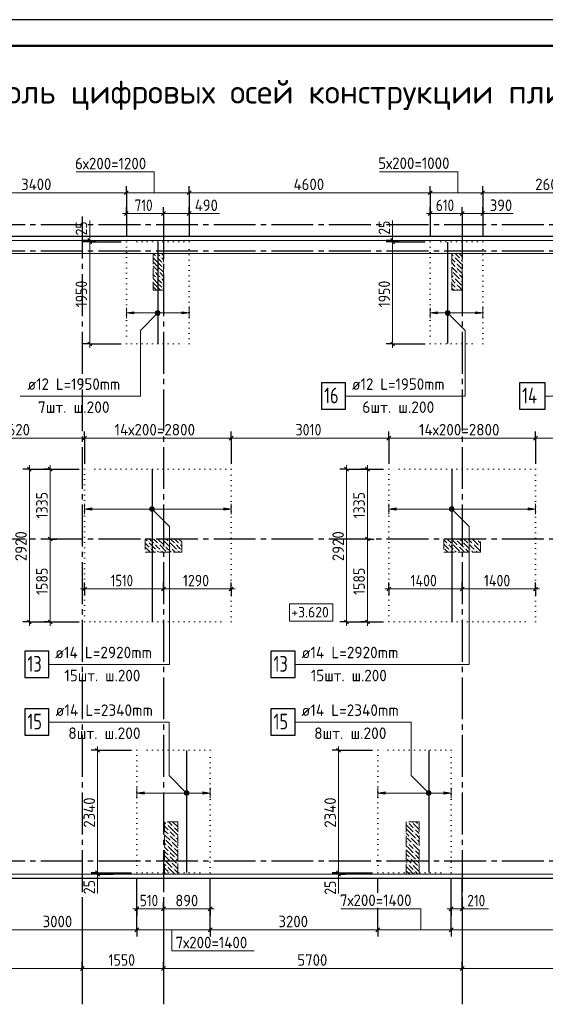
# Model space of a CAD drawing. Header units: millimetres. Extents: x 0 to 42000, y 0 to 29700.
# Tile 5 of 7: x 19055 to 29085, y 10896 to 29700. Entities that reach past the tile are written whole.
import ezdxf

# ---------------------------------------------------------------- set-up
doc = ezdxf.new("R2010")
doc.units = ezdxf.units.MM
for name, pattern in [('______2', [270, 200, -70]), ('______5', [1100, 800, -100, 100, -100]), ('______9', [100, 0, -100])]:
    doc.linetypes.add(name, pattern=pattern)
for name, color, linetype, lineweight in [('Standard', 7, 'Continuous', 25), ('ДОП Верх по У', 7, 'Continuous', 18), ('ЖБ Перекрытие верхний уровень_1', 7, 'Continuous', 18), ('Общий01', 7, 'Continuous', 13), ('Позиционная метка номер позиции', 7, 'Continuous', 13), ('Размерная линия_ общее', 7, 'Continuous', 13), ('Текст_ общее', 7, 'Continuous', 25)]:
    doc.layers.add(name, color=color, linetype=linetype, lineweight=lineweight)
doc.layers.add('ЖБ Пилон', color=7, linetype='______2', lineweight=13, true_color=0xa0a0a0)
doc.layers.add('Оси', color=7, linetype='______5', lineweight=13, true_color=0x656565)
doc.styles.add('ISOCPEUR', font='txt')

msp = doc.modelspace()

# ---------------------------------------------------------------- hatches: boundary and pattern name
at = {"layer": 'ДОП Верх по У', "linetype": 'Continuous', "lineweight": 13, "transparency": 33554687}
for points in [[(21230, 24080), (21090, 24100), (21230, 24120)], [(27030, 24080), (26890, 24100), (27030, 24120)], [(20430, 20335), (20290, 20355), (20430, 20375)], [(26240, 20335), (26100, 20355), (26240, 20375)], [(21430, 14911), (21290, 14931), (21430, 14951)], [(26030, 14911), (25890, 14931), (26030, 14951)]]:
    msp.add_hatch(color=7, dxfattribs=at).paths.add_polyline_path(points, flags=16)
for points in [[(22150, 24080), (22290, 24100), (22150, 24120)], [(27750, 24080), (27890, 24100), (27750, 24120)], [(22950, 20335), (23090, 20355), (22950, 20375)], [(28760, 20335), (28900, 20355), (28760, 20375)], [(22550, 14911), (22690, 14931), (22550, 14951)], [(27150, 14911), (27290, 14931), (27150, 14951)]]:
    msp.add_hatch(color=7, dxfattribs=at).paths.add_polyline_path(points)
at = {"layer": 'ЖБ Пилон', "linetype": 'Continuous', "lineweight": 18, "transparency": 33554687}
for points in [[(21660, 25169), (21666, 25175), (21673, 25169), (21666, 25162)], [(21740, 25169), (21746, 25175), (21753, 25169), (21746, 25162)], [(21780, 25049), (21786, 25055), (21793, 25049), (21786, 25042)], [(27340, 25169), (27346, 25175), (27353, 25169), (27346, 25162)], [(27380, 25049), (27386, 25055), (27393, 25049), (27386, 25042)], [(27460, 25129), (27466, 25135), (27473, 25129), (27466, 25122)], [(21620, 24889), (21626, 24895), (21633, 24889), (21626, 24882)], [(21700, 24889), (21706, 24895), (21713, 24889), (21706, 24882)], [(21780, 24969), (21786, 24975), (21793, 24969), (21786, 24962)], [(27300, 24889), (27306, 24895), (27313, 24889), (27306, 24882)], [(27380, 24969), (27386, 24975), (27393, 24969), (27386, 24962)], [(27420, 24849), (27426, 24855), (27433, 24849), (27426, 24842)], [(21660, 24769), (21666, 24775), (21673, 24769), (21666, 24762)], [(21740, 24769), (21746, 24775), (21753, 24769), (21746, 24762)], [(21780, 24649), (21786, 24655), (21793, 24649), (21786, 24642)], [(27340, 24769), (27346, 24775), (27353, 24769), (27346, 24762)], [(27380, 24649), (27386, 24655), (27393, 24649), (27386, 24642)], [(27460, 24729), (27466, 24735), (27473, 24729), (27466, 24722)], [(21780, 24569), (21786, 24575), (21793, 24569), (21786, 24562)], [(27380, 24569), (27386, 24575), (27393, 24569), (27386, 24562)], [(21780, 19769), (21786, 19775), (21793, 19769), (21786, 19762)], [(27380, 19769), (27386, 19775), (27393, 19769), (27386, 19762)], [(27780, 19769), (27786, 19775), (27793, 19769), (27786, 19762)], [(21500, 19729), (21506, 19735), (21513, 19729), (21506, 19722)], [(21540, 19609), (21546, 19615), (21553, 19609), (21546, 19602)], [(21620, 19689), (21626, 19695), (21633, 19689), (21626, 19682)], [(21660, 19569), (21666, 19575), (21673, 19569), (21666, 19562)], [(21700, 19689), (21706, 19695), (21713, 19689), (21706, 19682)], [(21740, 19569), (21746, 19575), (21753, 19569), (21746, 19562)], [(21820, 19649), (21826, 19655), (21833, 19649), (21826, 19642)], [(21900, 19729), (21906, 19735), (21913, 19729), (21906, 19722)], [(21940, 19609), (21946, 19615), (21953, 19609), (21946, 19602)], [(22020, 19689), (22026, 19695), (22033, 19689), (22026, 19682)], [(22060, 19569), (22066, 19575), (22073, 19569), (22066, 19562)], [(22100, 19689), (22106, 19695), (22113, 19689), (22106, 19682)], [(22140, 19569), (22146, 19575), (22150, 19572), (22150, 19566), (22146, 19562)], [(27150, 19612), (27153, 19609), (27150, 19606)], [(27220, 19689), (27226, 19695), (27233, 19689), (27226, 19682)], [(27260, 19569), (27266, 19575), (27273, 19569), (27266, 19562)], [(27300, 19689), (27306, 19695), (27313, 19689), (27306, 19682)], [(27340, 19569), (27346, 19575), (27353, 19569), (27346, 19562)], [(27420, 19649), (27426, 19655), (27433, 19649), (27426, 19642)], [(27500, 19729), (27506, 19735), (27513, 19729), (27506, 19722)], [(27540, 19609), (27546, 19615), (27553, 19609), (27546, 19602)], [(27620, 19689), (27626, 19695), (27633, 19689), (27626, 19682)], [(27660, 19569), (27666, 19575), (27673, 19569), (27666, 19562)], [(27700, 19689), (27706, 19695), (27713, 19689), (27706, 19682)], [(27740, 19569), (27746, 19575), (27753, 19569), (27746, 19562)], [(27820, 19649), (27826, 19655), (27833, 19649), (27826, 19642)], [(21463, 19532), (21466, 19535), (21470, 19532)], [(21863, 19532), (21866, 19535), (21870, 19532)], [(27463, 19532), (27466, 19535), (27470, 19532)], [(21860, 14329), (21866, 14335), (21873, 14329), (21866, 14322)], [(21980, 14289), (21986, 14295), (21993, 14289), (21986, 14282)], [(22060, 14369), (22066, 14375), (22070, 14372), (22070, 14366), (22066, 14362)], [(26460, 14369), (26466, 14375), (26473, 14369), (26466, 14362)], [(26540, 14369), (26546, 14375), (26553, 14369), (26546, 14362)], [(26660, 14329), (26666, 14335), (26673, 14329), (26666, 14322)], [(21900, 14209), (21906, 14215), (21913, 14209), (21906, 14202)], [(21900, 14129), (21906, 14135), (21913, 14129), (21906, 14122)], [(26580, 14249), (26586, 14255), (26593, 14249), (26586, 14242)], [(26580, 14169), (26586, 14175), (26593, 14169), (26586, 14162)], [(21820, 14049), (21826, 14055), (21833, 14049), (21826, 14042)], [(21860, 13929), (21866, 13935), (21873, 13929), (21866, 13922)], [(21940, 14009), (21946, 14015), (21953, 14009), (21946, 14002)], [(22020, 14089), (22026, 14095), (22033, 14089), (22026, 14082)], [(22060, 13969), (22066, 13975), (22070, 13972), (22070, 13966), (22066, 13962)], [(26430, 14092), (26433, 14089), (26430, 14086)], [(26460, 13969), (26466, 13975), (26473, 13969), (26466, 13962)], [(26500, 14089), (26506, 14095), (26513, 14089), (26506, 14082)], [(26540, 13969), (26546, 13975), (26553, 13969), (26546, 13962)], [(26620, 14049), (26626, 14055), (26633, 14049), (26626, 14042)], [(26660, 13929), (26666, 13935), (26673, 13929), (26666, 13922)], [(21900, 13809), (21906, 13815), (21913, 13809), (21906, 13802)], [(21900, 13729), (21906, 13735), (21913, 13729), (21906, 13722)], [(21980, 13889), (21986, 13895), (21993, 13889), (21986, 13882)], [(26580, 13849), (26586, 13855), (26593, 13849), (26586, 13842)], [(26580, 13769), (26586, 13775), (26593, 13769), (26586, 13762)], [(21820, 13649), (21826, 13655), (21833, 13649), (21826, 13642)], [(21940, 13609), (21946, 13615), (21953, 13609), (21946, 13602)], [(22020, 13689), (22026, 13695), (22033, 13689), (22026, 13682)], [(22060, 13569), (22066, 13575), (22070, 13572), (22070, 13566), (22066, 13562)], [(26430, 13692), (26433, 13689), (26430, 13686)], [(26460, 13569), (26466, 13575), (26473, 13569), (26466, 13562)], [(26500, 13689), (26506, 13695), (26513, 13689), (26506, 13682)], [(26540, 13569), (26546, 13575), (26553, 13569), (26546, 13562)], [(26620, 13649), (26626, 13655), (26633, 13649), (26626, 13642)], [(21860, 13529), (21866, 13535), (21873, 13529), (21866, 13522)], [(21900, 13409), (21906, 13415), (21913, 13409), (21906, 13402)], [(21980, 13489), (21986, 13495), (21993, 13489), (21986, 13482)], [(26580, 13449), (26586, 13455), (26593, 13449), (26586, 13442)], [(26660, 13529), (26666, 13535), (26673, 13529), (26666, 13522)]]:
    msp.add_hatch(color=7, dxfattribs=at).paths.add_polyline_path(points, flags=16)
at = {"layer": 'Позиционная метка номер позиции', "linetype": 'Continuous', "lineweight": 13, "transparency": 33554687}
for points in [[(21722, 24068), (21658, 24131), (21647, 24111)], [(21722, 24068), (21647, 24111), (21701, 24056)], [(21701, 24056), (21647, 24111), (21647, 24088)], [(21701, 24056), (21647, 24088), (21678, 24056)], [(21678, 24056), (21647, 24088), (21658, 24068)], [(21733, 24088), (21678, 24143), (21658, 24131)], [(21733, 24088), (21658, 24131), (21722, 24068)], [(21733, 24111), (21701, 24143), (21678, 24143)], [(21733, 24111), (21678, 24143), (21733, 24088)], [(21701, 24143), (21733, 24111), (21722, 24131)], [(27177, 24111), (27208, 24143), (27188, 24131)], [(27208, 24143), (27177, 24111), (27177, 24088)], [(27208, 24143), (27177, 24088), (27231, 24143)], [(27231, 24143), (27177, 24088), (27188, 24068)], [(27231, 24143), (27188, 24068), (27252, 24131)], [(27252, 24131), (27188, 24068), (27208, 24056)], [(27252, 24131), (27208, 24056), (27263, 24111)], [(27263, 24111), (27208, 24056), (27231, 24056)], [(27263, 24111), (27231, 24056), (27263, 24088)], [(27263, 24088), (27231, 24056), (27252, 24068)], [(21537, 20366), (21568, 20398), (21548, 20387)], [(21568, 20398), (21537, 20366), (21537, 20343)], [(21568, 20398), (21537, 20343), (21591, 20398)], [(21591, 20398), (21537, 20343), (21548, 20323)], [(21591, 20398), (21548, 20323), (21612, 20387)], [(21612, 20387), (21548, 20323), (21568, 20312)], [(21612, 20387), (21568, 20312), (21623, 20366)], [(21623, 20366), (21568, 20312), (21591, 20312)], [(21623, 20366), (21591, 20312), (21623, 20343)], [(21623, 20343), (21591, 20312), (21612, 20323)], [(27257, 20366), (27288, 20398), (27268, 20387)], [(27288, 20398), (27257, 20366), (27257, 20343)], [(27288, 20398), (27257, 20343), (27311, 20398)], [(27311, 20398), (27257, 20343), (27268, 20323)], [(27311, 20398), (27268, 20323), (27332, 20387)], [(27332, 20387), (27268, 20323), (27288, 20312)], [(27332, 20387), (27288, 20312), (27343, 20366)], [(27343, 20366), (27288, 20312), (27311, 20312)], [(27343, 20366), (27311, 20312), (27343, 20343)], [(27343, 20343), (27311, 20312), (27332, 20323)], [(22208, 14899), (22251, 14974), (22197, 14919)], [(22197, 14919), (22251, 14974), (22228, 14974)], [(22197, 14919), (22228, 14974), (22197, 14942)], [(22197, 14942), (22228, 14974), (22208, 14963)], [(22208, 14899), (22272, 14963), (22251, 14974)], [(22228, 14888), (22272, 14963), (22208, 14899)], [(22228, 14888), (22283, 14942), (22272, 14963)], [(22251, 14888), (22283, 14942), (22228, 14888)], [(22251, 14888), (22283, 14919), (22283, 14942)], [(22283, 14919), (22251, 14888), (22272, 14899)], [(26828, 14899), (26871, 14974), (26817, 14919)], [(26817, 14919), (26871, 14974), (26848, 14974)], [(26817, 14919), (26848, 14974), (26817, 14942)], [(26817, 14942), (26848, 14974), (26828, 14963)], [(26828, 14899), (26892, 14963), (26871, 14974)], [(26848, 14888), (26892, 14963), (26828, 14899)], [(26848, 14888), (26903, 14942), (26892, 14963)], [(26871, 14888), (26903, 14942), (26848, 14888)], [(26871, 14888), (26903, 14919), (26903, 14942)], [(26903, 14919), (26871, 14888), (26892, 14899)]]:
    msp.add_hatch(color=7, dxfattribs=at).paths.add_polyline_path(points)

# ---------------------------------------------------------------- linework, layer by layer
at = {"layer": 'Standard', "color": 7, "linetype": '______9', "lineweight": 13, "transparency": 33554687}
for p, q in [((22290, 25457), (21090, 25457)), ((21090, 25457), (21090, 23507)), ((22290, 23507), (22290, 25457)), ((27890, 25457), (26890, 25457)), ((26890, 25457), (26890, 23507)), ((27890, 23507), (27890, 25457)), ((21090, 23507), (22290, 23507)), ((26890, 23507), (27890, 23507)), ((23090, 21117), (20290, 21117)), ((20290, 21117), (20290, 18197)), ((23090, 18197), (23090, 21117)), ((28900, 21117), (26100, 21117)), ((26100, 21117), (26100, 18197)), ((28900, 18197), (28900, 21117)), ((20290, 18197), (23090, 18197)), ((26100, 18197), (28900, 18197)), ((22690, 15747), (21290, 15747)), ((21290, 15747), (21290, 13407)), ((22690, 13407), (22690, 15747)), ((27290, 15747), (25890, 15747)), ((25890, 15747), (25890, 13407)), ((27290, 13407), (27290, 15747)), ((21290, 13407), (22690, 13407)), ((25890, 13407), (27290, 13407))]:
    msp.add_line(p, q, dxfattribs=at)
at = {"layer": 'Standard', "color": 7, "linetype": 'Continuous', "lineweight": 25, "transparency": 33554687}
msp.add_lwpolyline([(0, 0), (42000, 0), (42000, 29700), (0, 29700), (0, 0)], close=True, dxfattribs=at)
at = {"layer": 'Standard', "color": 7, "linetype": 'Continuous', "lineweight": 50, "transparency": 33554687}
msp.add_lwpolyline([(2000, 29200), (41500, 29200), (41500, 500), (2000, 500), (2000, 29200)], close=True, dxfattribs=at)
at = {"layer": 'Standard', "color": 7, "linetype": 'Continuous', "lineweight": 13, "transparency": 33554687}
msp.add_lwpolyline([(41500, 29200), (2000, 29200), (2000, 6000), (41500, 6000), (41500, 29200)], dxfattribs=at)
at = {"layer": 'Standard', "color": 2, "linetype": 'Continuous', "lineweight": 13, "transparency": 33554687}
for points in [[(4250, 13382), (41050, 13382), (41050, 25482), (4250, 25482), (4250, 13382)], [(4250, 13382), (41050, 13382), (41050, 25232), (4250, 25232), (4250, 13382)]]:
    msp.add_lwpolyline(points, dxfattribs=at)
at = {"layer": 'Standard', "color": 254, "linetype": 'Continuous', "lineweight": 25, "true_color": 0xc4c4ff, "transparency": 33554687}
msp.add_lwpolyline([(11783, 13307), (40996, 13307), (40996, 25557), (11783, 25557), (11783, 13307)], dxfattribs=at)
at = {"layer": 'ДОП Верх по У', "color": 7, "linetype": 'Continuous', "lineweight": 25, "transparency": 33554687}
for p, q in [((21690, 25451), (21690, 23513)), ((27220, 25451), (27220, 23513)), ((21580, 21110), (21580, 18204)), ((27300, 21110), (27300, 18204)), ((22240, 15740), (22240, 13414)), ((26860, 15740), (26860, 13414))]:
    msp.add_line(p, q, dxfattribs=at)
at = {"layer": 'ДОП Верх по У', "color": 7, "linetype": 'Continuous', "lineweight": 13, "transparency": 33554687}
for p, q in [((21090, 24100), (21090, 24200)), ((21090, 24100), (21230, 24120)), ((21230, 24080), (21090, 24100)), ((21090, 24100), (21090, 24000)), ((21090, 24100), (21090, 24100)), ((21230, 24120), (21230, 24080)), ((21230, 24100), (22150, 24100)), ((22290, 24100), (22150, 24120)), ((22150, 24120), (22150, 24080)), ((22150, 24080), (22290, 24100)), ((22290, 24100), (22290, 24200)), ((22290, 24100), (22290, 24000)), ((22290, 24100), (22290, 24100)), ((26890, 24100), (26890, 24200)), ((26890, 24100), (27030, 24120)), ((27030, 24080), (26890, 24100)), ((26890, 24100), (26890, 24000)), ((26890, 24100), (26890, 24100)), ((27030, 24120), (27030, 24080)), ((27030, 24100), (27750, 24100)), ((27890, 24100), (27750, 24120)), ((27750, 24120), (27750, 24080)), ((27750, 24080), (27890, 24100)), ((27890, 24100), (27890, 24200)), ((27890, 24100), (27890, 24000)), ((27890, 24100), (27890, 24100)), ((20290, 20355), (20290, 20455)), ((20290, 20355), (20430, 20375)), ((20430, 20335), (20290, 20355)), ((20290, 20355), (20290, 20255)), ((20290, 20355), (20290, 20355)), ((20430, 20375), (20430, 20335)), ((20430, 20355), (22950, 20355)), ((23090, 20355), (22950, 20375)), ((22950, 20375), (22950, 20335)), ((22950, 20335), (23090, 20355)), ((23090, 20355), (23090, 20455)), ((23090, 20355), (23090, 20255)), ((23090, 20355), (23090, 20355)), ((26100, 20355), (26100, 20455)), ((26100, 20355), (26240, 20375)), ((26240, 20335), (26100, 20355)), ((26100, 20355), (26100, 20255)), ((26100, 20355), (26100, 20355)), ((26240, 20375), (26240, 20335)), ((26240, 20355), (28760, 20355)), ((28900, 20355), (28760, 20375)), ((28760, 20375), (28760, 20335)), ((28760, 20335), (28900, 20355)), ((28900, 20355), (28900, 20455)), ((28900, 20355), (28900, 20255)), ((28900, 20355), (28900, 20355)), ((21290, 14931), (21290, 15031)), ((21290, 14931), (21430, 14951)), ((21430, 14911), (21290, 14931)), ((21290, 14931), (21290, 14831)), ((21290, 14931), (21290, 14931)), ((21430, 14951), (21430, 14911)), ((21430, 14931), (22550, 14931)), ((22690, 14931), (22550, 14951)), ((22550, 14951), (22550, 14911)), ((22550, 14911), (22690, 14931)), ((22690, 14931), (22690, 15031)), ((22690, 14931), (22690, 14831)), ((22690, 14931), (22690, 14931)), ((25890, 14931), (25890, 15031)), ((25890, 14931), (26030, 14951)), ((26030, 14911), (25890, 14931)), ((25890, 14931), (25890, 14831)), ((25890, 14931), (25890, 14931)), ((26030, 14951), (26030, 14911)), ((26030, 14931), (27150, 14931)), ((27290, 14931), (27150, 14951)), ((27150, 14951), (27150, 14911)), ((27150, 14911), (27290, 14931)), ((27290, 14931), (27290, 15031)), ((27290, 14931), (27290, 14831)), ((27290, 14931), (27290, 14931))]:
    msp.add_line(p, q, dxfattribs=at)
at = {"layer": 'ДОП Верх по У', "color": 7, "linetype": 'Continuous', "lineweight": 25, "transparency": 33554687}
for points in [[(24815, 22263), (25275, 22263), (25275, 22763), (24815, 22763), (24815, 22263)], [(28592, 22263), (29082, 22263), (29082, 22763), (28592, 22763), (28592, 22263)], [(19153, 17138), (19613, 17138), (19613, 17638), (19153, 17638), (19153, 17138)], [(23850, 17138), (24310, 17138), (24310, 17638), (23850, 17638), (23850, 17138)], [(19153, 16036), (19613, 16036), (19613, 16536), (19153, 16536), (19153, 16036)], [(23850, 16036), (24310, 16036), (24310, 16536), (23850, 16536), (23850, 16036)]]:
    msp.add_lwpolyline(points, dxfattribs=at)
at = {"layer": 'ЖБ Перекрытие верхний уровень_1', "color": 7, "linetype": 'Continuous', "lineweight": 18, "transparency": 33554687}
for p, q in [((41050, 25482), (4250, 25482)), ((12350, 13382), (37450, 13382))]:
    msp.add_line(p, q, dxfattribs=at)
at = {"layer": 'ЖБ Пилон', "color": 253, "linetype": '______2', "lineweight": 13, "true_color": 0xa0a0a0, "transparency": 33554687}
for p, q in [((21800, 25232), (21600, 25232)), ((21600, 25232), (21600, 24532)), ((21800, 24532), (21800, 25232)), ((27500, 25232), (27300, 25232)), ((27300, 25232), (27300, 24532)), ((27500, 24532), (27500, 25232)), ((21600, 24532), (21800, 24532)), ((27300, 24532), (27500, 24532)), ((21450, 19782), (21450, 19532)), ((22150, 19782), (21450, 19782)), ((22150, 19532), (22150, 19782)), ((27150, 19782), (27150, 19532)), ((27850, 19782), (27150, 19782)), ((27850, 19532), (27850, 19782)), ((21450, 19532), (22150, 19532)), ((27150, 19532), (27850, 19532)), ((22070, 14382), (21820, 14382)), ((21820, 14382), (21820, 13382)), ((22070, 13382), (22070, 14382)), ((26680, 14382), (26430, 14382)), ((26430, 14382), (26430, 13382)), ((26680, 13382), (26680, 14382)), ((21820, 13382), (22070, 13382)), ((26430, 13382), (26680, 13382))]:
    msp.add_line(p, q, dxfattribs=at)
at = {"layer": 'ЖБ Пилон', "color": 9, "linetype": 'Continuous', "lineweight": 18, "true_color": 0xc7c7c7, "transparency": 33554687}
for p, q in [((21603, 25232), (21646, 25189)), ((21686, 25229), (21683, 25232)), ((21726, 25189), (21686, 25229)), ((21763, 25232), (21800, 25195)), ((27326, 25189), (27300, 25215)), ((27363, 25232), (27446, 25149)), ((27446, 25229), (27500, 25175)), ((21686, 25069), (21600, 25155)), ((21606, 25069), (21686, 24989)), ((21686, 25149), (21766, 25069)), ((21686, 25069), (21766, 24989)), ((21766, 25149), (21800, 25115)), ((27300, 25135), (27366, 25069)), ((27300, 25055), (27366, 24989)), ((27366, 25149), (27486, 25029)), ((27446, 24989), (27406, 25029)), ((27500, 25095), (27486, 25109)), ((21606, 24989), (21600, 24995)), ((21600, 24915), (21606, 24909)), ((21600, 24835), (21646, 24789)), ((21606, 24989), (21686, 24909)), ((21686, 24829), (21646, 24869)), ((21686, 24989), (21800, 24875)), ((21726, 24789), (21686, 24829)), ((21726, 24869), (21800, 24795)), ((27300, 24975), (27406, 24869)), ((27326, 24869), (27446, 24749)), ((27406, 24949), (27500, 24855)), ((27486, 24949), (27446, 24989)), ((27446, 24829), (27500, 24775)), ((21686, 24669), (21600, 24755)), ((21606, 24669), (21686, 24589)), ((21686, 24749), (21766, 24669)), ((21686, 24669), (21766, 24589)), ((21766, 24749), (21800, 24715)), ((27326, 24789), (27300, 24815)), ((27300, 24735), (27366, 24669)), ((27300, 24655), (27366, 24589)), ((27366, 24749), (27486, 24629)), ((27500, 24695), (27486, 24709)), ((21606, 24589), (21600, 24595)), ((21606, 24589), (21663, 24532)), ((21686, 24589), (21743, 24532)), ((27300, 24575), (27343, 24532)), ((27446, 24589), (27406, 24629)), ((27406, 24549), (27423, 24532)), ((27486, 24549), (27446, 24589)), ((21486, 19749), (21453, 19782)), ((21533, 19782), (21606, 19709)), ((21613, 19782), (21686, 19709)), ((21693, 19782), (21806, 19669)), ((21806, 19749), (21926, 19629)), ((21886, 19749), (21853, 19782)), ((21933, 19782), (22006, 19709)), ((22013, 19782), (22086, 19709)), ((22093, 19782), (22150, 19725)), ((27150, 19765), (27206, 19709)), ((27213, 19782), (27286, 19709)), ((27293, 19782), (27406, 19669)), ((27406, 19749), (27526, 19629)), ((27486, 19749), (27453, 19782)), ((27533, 19782), (27606, 19709)), ((27613, 19782), (27686, 19709)), ((27693, 19782), (27806, 19669)), ((27806, 19749), (27850, 19705)), ((21450, 19705), (21526, 19629)), ((21450, 19625), (21543, 19532)), ((21526, 19709), (21646, 19589)), ((21623, 19532), (21566, 19589)), ((21686, 19629), (21646, 19669)), ((21726, 19589), (21686, 19629)), ((21726, 19669), (21846, 19549)), ((21846, 19629), (21943, 19532)), ((21926, 19709), (22046, 19589)), ((22023, 19532), (21966, 19589)), ((22086, 19629), (22046, 19669)), ((22126, 19589), (22086, 19629)), ((22126, 19669), (22150, 19645)), ((27150, 19685), (27246, 19589)), ((27223, 19532), (27166, 19589)), ((27286, 19629), (27246, 19669)), ((27326, 19589), (27286, 19629)), ((27326, 19669), (27446, 19549)), ((27446, 19629), (27543, 19532)), ((27526, 19709), (27646, 19589)), ((27623, 19532), (27566, 19589)), ((27686, 19629), (27646, 19669)), ((27726, 19589), (27686, 19629)), ((27726, 19669), (27846, 19549)), ((27846, 19629), (27850, 19625)), ((21686, 19549), (21703, 19532)), ((21766, 19549), (21783, 19532)), ((22086, 19549), (22103, 19532)), ((27286, 19549), (27303, 19532)), ((27366, 19549), (27383, 19532)), ((27686, 19549), (27703, 19532)), ((27766, 19549), (27783, 19532)), ((21820, 14375), (21846, 14349)), ((21820, 14295), (21886, 14229)), ((22006, 14189), (21886, 14309)), ((21893, 14382), (21966, 14309)), ((22070, 14285), (21973, 14382)), ((26486, 14269), (26430, 14325)), ((26486, 14349), (26566, 14269)), ((26566, 14349), (26680, 14235)), ((26613, 14382), (26646, 14349)), ((21846, 14189), (21820, 14215)), ((21820, 14135), (21926, 14029)), ((21886, 14149), (21846, 14189)), ((21926, 14189), (22006, 14109)), ((21926, 14109), (22046, 13989)), ((22006, 14269), (22070, 14205)), ((22006, 14189), (22070, 14125)), ((26430, 14245), (26486, 14189)), ((26430, 14165), (26486, 14109)), ((26486, 14269), (26566, 14189)), ((26486, 14189), (26606, 14069)), ((26646, 14189), (26606, 14229)), ((26606, 14149), (26680, 14075)), ((26680, 14155), (26646, 14189)), ((21820, 13975), (21846, 13949)), ((21846, 14029), (21966, 13909)), ((22070, 13885), (21966, 13989)), ((22070, 14045), (22046, 14069)), ((26430, 14005), (26446, 13989)), ((26486, 13869), (26430, 13925)), ((26486, 14029), (26446, 14069)), ((26526, 13989), (26486, 14029)), ((26486, 13949), (26566, 13869)), ((26526, 14069), (26646, 13949)), ((26566, 13949), (26680, 13835)), ((26646, 14029), (26680, 13995)), ((21820, 13895), (21886, 13829)), ((21846, 13789), (21820, 13815)), ((21820, 13735), (21926, 13629)), ((21886, 13749), (21846, 13789)), ((22006, 13789), (21886, 13909)), ((21926, 13789), (22006, 13709)), ((22006, 13869), (22070, 13805)), ((22006, 13789), (22070, 13725)), ((26430, 13845), (26486, 13789)), ((26430, 13765), (26486, 13709)), ((26486, 13869), (26566, 13789)), ((26486, 13789), (26606, 13669)), ((26646, 13789), (26606, 13829)), ((26606, 13749), (26680, 13675)), ((26680, 13755), (26646, 13789)), ((21820, 13575), (21846, 13549)), ((21846, 13629), (21966, 13509)), ((21926, 13709), (22046, 13589)), ((22070, 13485), (21966, 13589)), ((22070, 13645), (22046, 13669)), ((26430, 13605), (26446, 13589)), ((26486, 13629), (26446, 13669)), ((26526, 13589), (26486, 13629)), ((26486, 13549), (26566, 13469)), ((26526, 13669), (26646, 13549)), ((26566, 13549), (26680, 13435)), ((26646, 13629), (26680, 13595)), ((21820, 13495), (21886, 13429)), ((21846, 13389), (21820, 13415)), ((21853, 13382), (21846, 13389)), ((22006, 13389), (21886, 13509)), ((21926, 13389), (21933, 13382)), ((22006, 13469), (22070, 13405)), ((22006, 13389), (22013, 13382)), ((26486, 13469), (26430, 13525)), ((26430, 13445), (26486, 13389)), ((26486, 13469), (26566, 13389)), ((26486, 13389), (26493, 13382)), ((26646, 13389), (26606, 13429)), ((26653, 13382), (26646, 13389))]:
    msp.add_line(p, q, dxfattribs=at)
at = {"layer": 'Общий01', "color": 251, "linetype": 'Continuous', "lineweight": 13, "true_color": 0x656565, "transparency": 33554687}
for p, q in [((22290, 25996), (22870, 25996)), ((27890, 25996), (28470, 25996)), ((20391, 25482), (20391, 25862)), ((26172, 25482), (26172, 25862)), ((20542, 13382), (20542, 13012)), ((25140, 13382), (25140, 13012)), ((27500, 12717), (28000, 12717))]:
    msp.add_line(p, q, dxfattribs=at)
for points in [[(21624, 26396), (21624, 26796), (20134, 26796)], [(27414, 26396), (27414, 26796), (25924, 26796)], [(26710, 12317), (26710, 12717), (25180, 12717)], [(21961, 12317), (21961, 11917), (23531, 11917)]]:
    msp.add_lwpolyline(points, dxfattribs=at)
at = {"layer": 'Общий01', "color": 7, "linetype": 'Continuous', "lineweight": 18, "transparency": 33554687}
msp.add_lwpolyline([(24205, 18212), (25031, 18212), (25031, 18545), (24205, 18545), (24205, 18212)], dxfattribs=at)
at = {"layer": 'Оси', "color": 8, "linetype": '______5', "lineweight": -3, "transparency": 33554687}
for p, q in [((41157, 25782), (3764, 25782)), ((20250, 25939), (20250, 12896)), ((21800, 25939), (21800, 12896)), ((27500, 25939), (27500, 12896)), ((41157, 25282), (3764, 25282)), ((41157, 19782), (3764, 19782)), ((41157, 13632), (3764, 13632))]:
    msp.add_line(p, q, dxfattribs=at)
at = {"layer": 'Оси', "color": 7, "linetype": 'Continuous', "lineweight": 25, "transparency": 33554687}
for p, q in [((20250, 12896), (20250, 10896)), ((21800, 12896), (21800, 10896)), ((27500, 12896), (27500, 10896))]:
    msp.add_line(p, q, dxfattribs=at)
at = {"layer": 'Позиционная метка номер позиции', "color": 7, "linetype": 'Continuous', "lineweight": 13, "transparency": 33554687}
for p, q in [((21658, 24131), (21658, 24131)), ((21722, 24131), (21722, 24131)), ((27188, 24131), (27188, 24131)), ((27252, 24131), (27252, 24131)), ((21658, 24068), (21658, 24068)), ((21722, 24068), (21722, 24068)), ((27188, 24068), (27188, 24068)), ((27252, 24068), (27252, 24068)), ((21548, 20387), (21548, 20387)), ((21548, 20323), (21548, 20323)), ((21612, 20387), (21612, 20387)), ((21612, 20323), (21612, 20323)), ((27268, 20387), (27268, 20387)), ((27268, 20323), (27268, 20323)), ((27332, 20387), (27332, 20387)), ((27332, 20323), (27332, 20323)), ((22208, 14963), (22208, 14963)), ((22208, 14899), (22208, 14899)), ((22272, 14963), (22272, 14963)), ((22272, 14899), (22272, 14899)), ((26828, 14963), (26828, 14963)), ((26828, 14899), (26828, 14899)), ((26892, 14963), (26892, 14963)), ((26892, 14899), (26892, 14899))]:
    msp.add_line(p, q, dxfattribs=at)
for points in [[(31090, 24387), (31423, 24053), (31423, 22513), (29082, 22513)], [(21690, 24100), (21357, 23766), (21357, 22513), (19062, 22513)], [(27220, 24100), (27553, 23766), (27553, 22513), (25275, 22513)], [(21580, 20355), (21913, 20022), (21913, 17388), (19613, 17388)], [(27300, 20355), (27633, 20022), (27633, 17388), (24310, 17388)], [(22240, 14931), (21907, 15264), (21907, 16286), (19613, 16286)], [(26860, 14931), (26527, 15264), (26527, 16286), (24310, 16286)]]:
    msp.add_lwpolyline(points, dxfattribs=at)
for centre in [(21690, 24100), (27220, 24100), (21580, 20355), (27300, 20355), (22240, 14931), (26860, 14931)]:
    msp.add_circle(centre, 45, dxfattribs=at)
at = {"layer": 'Размерная линия_ общее', "color": 251, "linetype": 'Continuous', "lineweight": -3, "true_color": 0x656565, "transparency": 33554687}
for p, q in [((21090, 26396), (21090, 26521)), ((22290, 26396), (22290, 26521)), ((26890, 26396), (26890, 26521)), ((27890, 26396), (27890, 26521)), ((21090, 26396), (21090, 26271)), ((21090, 26396), (21090, 25557)), ((22290, 26396), (22290, 26271)), ((22290, 26396), (22290, 25557)), ((26890, 26396), (26890, 26271)), ((26890, 26396), (26890, 25557)), ((27890, 26396), (27890, 26271)), ((27890, 26396), (27890, 25557)), ((21090, 25996), (21090, 26121)), ((21090, 25996), (21090, 25871)), ((21090, 25996), (21090, 25557)), ((21800, 25996), (21800, 26121)), ((21800, 25996), (21800, 25871)), ((21800, 25996), (21800, 25996)), ((22290, 25996), (22290, 26121)), ((22290, 25996), (22290, 25871)), ((22290, 25996), (22290, 25557)), ((26890, 25996), (26890, 26121)), ((26890, 25996), (26890, 25871)), ((26890, 25996), (26890, 25557)), ((27500, 25996), (27500, 26121)), ((27500, 25996), (27500, 25871)), ((27500, 25996), (27500, 25882)), ((27890, 25996), (27890, 26121)), ((27890, 25996), (27890, 25871)), ((27890, 25996), (27890, 25557)), ((20391, 25482), (20266, 25482)), ((20391, 25457), (20266, 25457)), ((20391, 25482), (20516, 25482)), ((20391, 25482), (20451, 25482)), ((20391, 25457), (20516, 25457)), ((20391, 25457), (20990, 25457)), ((26172, 25482), (26047, 25482)), ((26172, 25457), (26047, 25457)), ((26172, 25482), (26297, 25482)), ((26172, 25482), (26251, 25482)), ((26172, 25457), (26297, 25457)), ((26172, 25457), (26790, 25457)), ((20391, 23507), (20266, 23507)), ((20391, 23507), (20516, 23507)), ((20391, 23507), (20990, 23507)), ((26172, 23507), (26047, 23507)), ((26172, 23507), (26297, 23507)), ((26172, 23507), (26790, 23507)), ((20290, 21709), (20290, 21834)), ((23090, 21709), (23090, 21834)), ((26100, 21709), (26100, 21834)), ((28900, 21709), (28900, 21834)), ((20290, 21709), (20290, 21584)), ((20290, 21709), (20290, 21217)), ((23090, 21709), (23090, 21584)), ((23090, 21709), (23090, 21217)), ((26100, 21709), (26100, 21584)), ((26100, 21709), (26100, 21217)), ((28900, 21709), (28900, 21584)), ((28900, 21709), (28900, 21217)), ((19239, 21117), (19114, 21117)), ((19239, 21117), (19364, 21117)), ((19239, 21117), (20190, 21117)), ((19639, 21117), (19514, 21117)), ((19639, 21117), (19764, 21117)), ((19639, 21117), (20190, 21117)), ((25292, 21117), (25167, 21117)), ((25292, 21117), (25417, 21117)), ((25292, 21117), (26000, 21117)), ((25692, 21117), (25567, 21117)), ((25692, 21117), (25817, 21117)), ((25692, 21117), (26000, 21117)), ((19639, 19782), (19514, 19782)), ((19639, 19782), (19764, 19782)), ((19639, 19782), (19712, 19782)), ((25692, 19782), (25567, 19782)), ((25692, 19782), (25817, 19782)), ((25692, 19782), (25757, 19782)), ((20290, 18828), (20290, 18953)), ((20290, 18828), (20290, 18703)), ((20290, 18828), (20290, 18828)), ((21800, 18828), (21800, 18953)), ((21800, 18828), (21800, 18703)), ((21800, 18828), (21800, 18828)), ((23090, 18828), (23090, 18953)), ((23090, 18828), (23090, 18703)), ((23090, 18828), (23090, 18828)), ((26100, 18828), (26100, 18953)), ((26100, 18828), (26100, 18703)), ((26100, 18828), (26100, 18828)), ((27500, 18828), (27500, 18953)), ((27500, 18828), (27500, 18703)), ((27500, 18828), (27500, 18793)), ((28900, 18828), (28900, 18953)), ((28900, 18828), (28900, 18703)), ((28900, 18828), (28900, 18793)), ((19239, 18197), (19114, 18197)), ((19239, 18197), (19364, 18197)), ((19239, 18197), (20190, 18197)), ((19639, 18197), (19514, 18197)), ((19639, 18197), (19764, 18197)), ((19639, 18197), (20190, 18197)), ((25292, 18197), (25167, 18197)), ((25292, 18197), (25417, 18197)), ((25292, 18197), (26000, 18197)), ((25692, 18197), (25567, 18197)), ((25692, 18197), (25817, 18197)), ((25692, 18197), (26000, 18197)), ((20542, 15747), (20417, 15747)), ((20542, 15747), (20667, 15747)), ((20542, 15747), (21190, 15747)), ((25140, 15747), (25015, 15747)), ((25140, 15747), (25265, 15747)), ((25140, 15747), (25790, 15747)), ((20542, 13407), (20417, 13407)), ((20542, 13382), (20417, 13382)), ((20542, 13407), (20667, 13407)), ((20542, 13407), (21190, 13407)), ((20542, 13382), (20667, 13382)), ((20542, 13382), (20838, 13382)), ((25140, 13407), (25015, 13407)), ((25140, 13382), (25015, 13382)), ((25140, 13407), (25265, 13407)), ((25140, 13407), (25790, 13407)), ((25140, 13382), (25265, 13382)), ((25140, 13382), (25211, 13382)), ((21290, 12717), (21290, 13307)), ((22690, 12717), (22690, 13307)), ((25890, 13026), (25890, 13307)), ((27290, 12717), (27290, 13307)), ((27500, 12717), (27500, 13307)), ((21290, 12717), (21290, 12842)), ((21800, 12717), (21800, 12842)), ((22690, 12717), (22690, 12842)), ((27290, 12717), (27290, 12842)), ((27500, 12717), (27500, 12842)), ((21290, 12717), (21290, 12592)), ((21800, 12717), (21800, 12592)), ((21800, 12717), (21800, 12717)), ((22690, 12717), (22690, 12592)), ((27290, 12717), (27290, 12592)), ((27500, 12717), (27500, 12592)), ((21290, 12317), (21290, 12442)), ((22690, 12317), (22690, 12442)), ((25890, 12317), (25890, 12442)), ((27290, 12317), (27290, 12442)), ((21290, 12317), (21290, 12192)), ((22690, 12317), (22690, 12192)), ((25890, 12317), (25890, 12192)), ((27290, 12317), (27290, 12192))]:
    msp.add_line(p, q, dxfattribs=at)
at = {"layer": 'Размерная линия_ общее', "color": 251, "linetype": 'Continuous', "lineweight": 13, "true_color": 0x656565, "transparency": 33554687}
for p, q in [((17690, 26396), (21090, 26396)), ((21090, 26396), (22290, 26396)), ((22290, 26396), (26890, 26396)), ((26890, 26396), (27890, 26396)), ((27890, 26396), (30490, 26396)), ((21090, 25996), (21015, 25996)), ((21090, 25996), (21800, 25996)), ((21800, 25996), (22290, 25996)), ((22290, 25996), (22365, 25996)), ((26890, 25996), (26815, 25996)), ((26890, 25996), (27500, 25996)), ((27500, 25996), (27890, 25996)), ((27890, 25996), (27965, 25996)), ((20391, 25482), (20391, 25557)), ((20391, 25457), (20391, 23507)), ((26172, 25482), (26172, 25557)), ((26172, 25482), (26172, 25457)), ((26172, 25457), (26172, 23507)), ((20391, 23507), (20391, 23432)), ((26172, 23507), (26172, 23432)), ((17670, 21709), (20290, 21709)), ((20290, 21709), (23090, 21709)), ((23090, 21709), (26100, 21709)), ((26100, 21709), (28900, 21709)), ((28900, 21709), (30890, 21709)), ((19239, 21117), (19239, 21192)), ((19639, 21117), (19639, 21192)), ((25292, 21117), (25292, 21192)), ((25692, 21117), (25692, 21192)), ((19639, 19782), (19639, 18197)), ((25692, 19782), (25692, 18197)), ((20290, 18828), (20215, 18828)), ((20290, 18828), (21800, 18828)), ((21800, 18828), (23090, 18828)), ((23090, 18828), (23165, 18828)), ((26100, 18828), (26025, 18828)), ((26100, 18828), (27500, 18828)), ((27500, 18828), (28900, 18828)), ((28900, 18828), (28975, 18828)), ((19239, 18197), (19239, 18122)), ((19639, 18197), (19639, 18122)), ((25292, 18197), (25292, 18122)), ((25692, 18197), (25692, 18122)), ((20542, 15747), (20542, 15822)), ((25140, 15747), (25140, 15822)), ((20542, 13407), (20542, 13382)), ((20542, 13382), (20542, 13307)), ((25140, 13407), (25140, 13382)), ((25140, 13382), (25140, 13307)), ((21290, 12717), (21215, 12717)), ((21290, 12717), (21800, 12717)), ((21800, 12717), (22690, 12717)), ((22690, 12717), (22765, 12717)), ((27290, 12717), (27215, 12717)), ((27290, 12717), (27500, 12717)), ((27500, 12717), (27575, 12717)), ((18290, 12317), (21290, 12317)), ((21290, 12317), (22690, 12317)), ((22690, 12317), (25890, 12317)), ((25890, 12317), (27290, 12317)), ((27290, 12317), (31490, 12317))]:
    msp.add_line(p, q, dxfattribs=at)
at = {"layer": 'Размерная линия_ общее', "color": 251, "linetype": 'Continuous', "lineweight": 25, "true_color": 0x656565, "transparency": 33554687}
for p, q in [((21052, 26359), (21127, 26434)), ((22252, 26359), (22327, 26434)), ((26852, 26359), (26927, 26434)), ((27852, 26359), (27927, 26434)), ((21052, 25959), (21127, 26034)), ((21762, 25959), (21837, 26034)), ((22252, 25959), (22327, 26034)), ((26852, 25959), (26927, 26034)), ((27462, 25959), (27537, 26034)), ((27852, 25959), (27927, 26034)), ((20354, 25519), (20429, 25444)), ((20354, 25494), (20429, 25419)), ((26135, 25519), (26210, 25444)), ((26135, 25494), (26210, 25419)), ((20354, 23544), (20429, 23469)), ((26135, 23544), (26210, 23469)), ((20252, 21672), (20327, 21747)), ((23052, 21672), (23127, 21747)), ((26062, 21672), (26137, 21747)), ((28862, 21672), (28937, 21747)), ((19201, 21154), (19276, 21079)), ((19601, 21154), (19676, 21079)), ((25255, 21154), (25330, 21079)), ((25655, 21154), (25730, 21079)), ((19601, 19819), (19676, 19744)), ((25655, 19819), (25730, 19744)), ((20252, 18790), (20327, 18865)), ((21762, 18790), (21837, 18865)), ((23052, 18790), (23127, 18865)), ((26062, 18790), (26137, 18865)), ((27462, 18790), (27537, 18865)), ((28862, 18790), (28937, 18865)), ((19201, 18234), (19276, 18159)), ((19601, 18234), (19676, 18159)), ((25255, 18234), (25330, 18159)), ((25655, 18234), (25730, 18159)), ((20504, 15784), (20579, 15709)), ((25102, 15784), (25177, 15709)), ((20504, 13444), (20579, 13369)), ((20504, 13419), (20579, 13344)), ((25102, 13444), (25177, 13369)), ((25102, 13419), (25177, 13344)), ((21252, 12679), (21327, 12754)), ((21762, 12679), (21837, 12754)), ((22652, 12679), (22727, 12754)), ((27252, 12679), (27327, 12754)), ((27462, 12679), (27537, 12754)), ((21252, 12279), (21327, 12354)), ((22652, 12279), (22727, 12354)), ((25852, 12279), (25927, 12354)), ((27252, 12279), (27327, 12354))]:
    msp.add_line(p, q, dxfattribs=at)
at = {"layer": 'Размерная линия_ общее', "color": 253, "linetype": 'Continuous', "lineweight": -3, "true_color": 0xa0a0a0, "transparency": 33554687}
for p, q in [((20250, 11582), (20250, 11707)), ((21800, 11582), (21800, 11707)), ((27500, 11582), (27500, 11707)), ((20250, 11582), (20250, 11457)), ((20250, 11582), (20250, 11096)), ((21800, 11582), (21800, 11457)), ((21800, 11582), (21800, 11096)), ((27500, 11582), (27500, 11457)), ((27500, 11582), (27500, 11096))]:
    msp.add_line(p, q, dxfattribs=at)
at = {"layer": 'Размерная линия_ общее', "color": 7, "linetype": 'Continuous', "lineweight": 13, "transparency": 33554687}
for p, q in [((17200, 11582), (20250, 11582)), ((20250, 11582), (21800, 11582)), ((21800, 11582), (27500, 11582)), ((27500, 11582), (31900, 11582))]:
    msp.add_line(p, q, dxfattribs=at)
at = {"layer": 'Размерная линия_ общее', "color": 7, "linetype": 'Continuous', "lineweight": 25, "transparency": 33554687}
for p, q in [((20212, 11544), (20287, 11619)), ((21762, 11544), (21837, 11619)), ((27462, 11544), (27537, 11619))]:
    msp.add_line(p, q, dxfattribs=at)
at = {"layer": 'Размерная линия_ общее', "color": 251, "linetype": 'Continuous', "lineweight": 13, "true_color": 0x656565, "transparency": 33554687}
for points in [[(20391, 25482), (20391, 25476), (20391, 25476), (20391, 25457)], [(19239, 21117), (19239, 19267), (19239, 19267), (19239, 18197)], [(19639, 21117), (19639, 20080), (19639, 20080), (19639, 19782)], [(25292, 21117), (25292, 19274), (25292, 19274), (25292, 18197)], [(25692, 21117), (25692, 20087), (25692, 20087), (25692, 19782)], [(20542, 15747), (20542, 14187), (20542, 14187), (20542, 13407)], [(25140, 15747), (25140, 14194), (25140, 14194), (25140, 13407)]]:
    msp.add_lwpolyline(points, dxfattribs=at)
at = {"layer": 'Размерная линия_ общее', "color": 251, "linetype": 'Continuous', "lineweight": -3, "true_color": 0x656565, "transparency": 33554687}
for points in [[(21290, 12317), (21290, 12334), (21290, 12334), (21290, 12334), (21290, 12334), (21290, 12334), (21290, 12334), (21290, 12334), (21290, 12334), (21290, 12334), (21290, 12334), (21290, 12495), (21290, 12495), (21290, 12630), (21290, 12630), (21290, 13307)], [(22690, 12317), (22690, 12334), (22690, 12334), (22690, 12334), (22690, 12334), (22690, 12334), (22690, 12334), (22690, 12334), (22690, 12334), (22690, 12334), (22690, 12334), (22690, 12516), (22690, 12516), (22690, 12670), (22690, 12670), (22690, 13307)], [(27290, 12317), (27290, 12334), (27290, 12334), (27290, 12334), (27290, 12334), (27290, 12334), (27290, 12334), (27290, 12334), (27290, 12334), (27290, 12587), (27290, 12587), (27290, 13307)], [(25890, 12317), (25890, 12334), (25890, 12334), (25890, 12334), (25890, 12334), (25890, 12334), (25890, 12334), (25890, 12334), (25890, 12334), (25890, 12566), (25890, 12566), (25890, 12740)]]:
    msp.add_lwpolyline(points, dxfattribs=at)

# ---------------------------------------------------------------- texts
at = {"layer": 'ДОП Верх по У', "color": 7, "linetype": 'Continuous', "lineweight": 13, "transparency": 33554687, "attachment_point": 7, "style": 'ISOCPEUR'}
for s, insert, char_height, width in [('\\W0.94;ø12 L=1950mm ', (19204, 22630), 220, 2104.38), ('\\W0.94;ø12 L=1950mm ', (25395, 22630), 220, 2104.38), ('\\W0.75;16', (24865, 22373), 300, 472.29), ('\\W0.76;14', (28642, 22373), 300, 504.56), ('\\W0.97;7шт. ш.200 ', (19402, 22190), 220, 1712.32), ('\\W0.97;6шт. ш.200 ', (25593, 22190), 220, 1712.32), ('\\W0.96;ø14 L=2920mm ', (19731, 17505), 220, 2172.6), ('\\W0.96;ø14 L=2920mm ', (24434, 17505), 220, 2172.61), ('\\W0.75;13', (19203, 17248), 300, 472.28), ('\\W0.75;13', (23900, 17248), 300, 472.28), ('\\W0.95;15шт. ш.200 ', (19907, 17065), 220, 1819.91), ('\\W0.95;15шт. ш.200 ', (24610, 17065), 220, 1819.89), ('\\W0.96;ø14 L=2340mm ', (19740, 16403), 220, 2194.7), ('\\W0.96;ø14 L=2340mm ', (24432, 16403), 220, 2194.71), ('\\W0.75;15', (19203, 16146), 300, 472.28), ('\\W0.75;15', (23900, 16146), 300, 472.28), ('\\W0.97;8шт. ш.200 ', (19982, 15963), 220, 1712.32), ('\\W0.97;8шт. ш.200 ', (24674, 15963), 220, 1712.33)]:
    msp.add_mtext(s, dxfattribs=dict(at, insert=insert, char_height=char_height, width=width))
at = {"layer": 'Общий01', "color": 7, "linetype": 'Continuous', "lineweight": 18, "transparency": 33554687, "insert": (24238, 18285), "char_height": 200, "width": 854.3, "attachment_point": 7, "style": 'ISOCPEUR'}
msp.add_mtext('\\W0.95;+3.620', dxfattribs=at)
at = {"layer": 'Размерная линия_ общее', "color": 251, "linetype": 'Continuous', "lineweight": 25, "true_color": 0x656565, "transparency": 33554687, "char_height": 220, "attachment_point": 7, "style": 'ISOCPEUR'}
for s, insert, width in [('\\W0.94;6х200=1200', (20111, 26843), 1598.7), ('\\W0.94;5х200=1000', (25897, 26849), 1598.7), ('\\W0.93;3400', (19082, 26446), 740.38), ('\\W0.93;4600', (24282, 26446), 740.38), ('\\W0.93;2600', (28893, 26446), 718.09), ('\\W0.83;710', (21247, 26046), 508.57), ('\\W0.92;490', (22397, 26046), 584.43), ('\\W0.83;610', (26997, 26046), 508.56), ('\\W0.91;390', (28027, 26046), 561.98), ('\\W0.93;2620', (18683, 21759), 718.09), ('\\W0.95;14х200=2800', (20865, 21759), 1775.25), ('\\W0.87;3010', (24320, 21759), 666.91), ('\\W0.95;14х200=2800', (26675, 21759), 1775.24), ('\\W0.80;1510', (20792, 18878), 615.72), ('\\W0.87;1290', (22170, 18878), 666.91), ('\\W0.87;1400', (26514, 18878), 689.43), ('\\W0.87;1400', (27914, 18878), 689.43), ('\\W0.83;510', (21347, 12767), 508.57), ('\\W0.91;890', (22025, 12767), 561.98), ('\\W0.94;7х200=1400', (25165, 12773), 1620.84), ('\\W0.83;210', (27597, 12767), 508.57), ('\\W0.93;3000', (19493, 12367), 718.09), ('\\W0.93;3200', (23993, 12367), 718.09), ('\\W0.94;7х200=1400', (22030, 11966), 1620.84)]:
    msp.add_mtext(s, dxfattribs=dict(at, insert=insert, width=width))
at = {"layer": 'Размерная линия_ общее', "color": 251, "linetype": 'Continuous', "lineweight": 25, "true_color": 0x656565, "transparency": 33554687, "char_height": 220, "attachment_point": 7, "rotation": 90, "style": 'ISOCPEUR'}
for s, insert, width in [('\\W0.87;25', (20341, 25579), 403.92), ('\\W0.87;25', (26122, 25593), 403.92), ('\\W0.87;1950', (20341, 24207), 666.92), ('\\W0.87;1950', (26122, 24207), 666.92), ('\\W0.87;1335', (19589, 20174), 666.91), ('\\W0.87;1335', (25642, 20174), 666.91), ('\\W0.93;2920', (19189, 19360), 718.09), ('\\W0.93;2920', (25242, 19360), 718.09), ('\\W0.87;1585', (19589, 18714), 666.9), ('\\W0.87;1585', (25642, 18714), 666.9), ('\\W0.93;2340', (20492, 14269), 740.38), ('\\W0.93;2340', (25090, 14269), 740.38), ('\\W0.87;25', (20492, 12998), 403.92), ('\\W0.87;25', (25090, 12988), 403.93)]:
    msp.add_mtext(s, dxfattribs=dict(at, insert=insert, width=width))
at = {"layer": 'Размерная линия_ общее', "color": 7, "linetype": 'Continuous', "lineweight": 25, "transparency": 33554687, "char_height": 220, "attachment_point": 7, "style": 'ISOCPEUR'}
for s, insert, width in [('\\W0.87;1550', (20750, 11632), 666.9), ('\\W0.93;5700', (24353, 11632), 718.11)]:
    msp.add_mtext(s, dxfattribs=dict(at, insert=insert, width=width))
at = {"layer": 'Текст_ общее', "color": 7, "linetype": 'Continuous', "lineweight": 50, "transparency": 33554687, "insert": (3000, 27975), "char_height": 450, "width": 29884.11, "attachment_point": 7, "style": 'ISOCPEUR'}
msp.add_mtext('\\W1.00;Схема дополнительного армирования верхней зоны вдоль цифровых осей конструкции плиты покрытия', dxfattribs=at)

doc.saveas('drawing.dxf')
